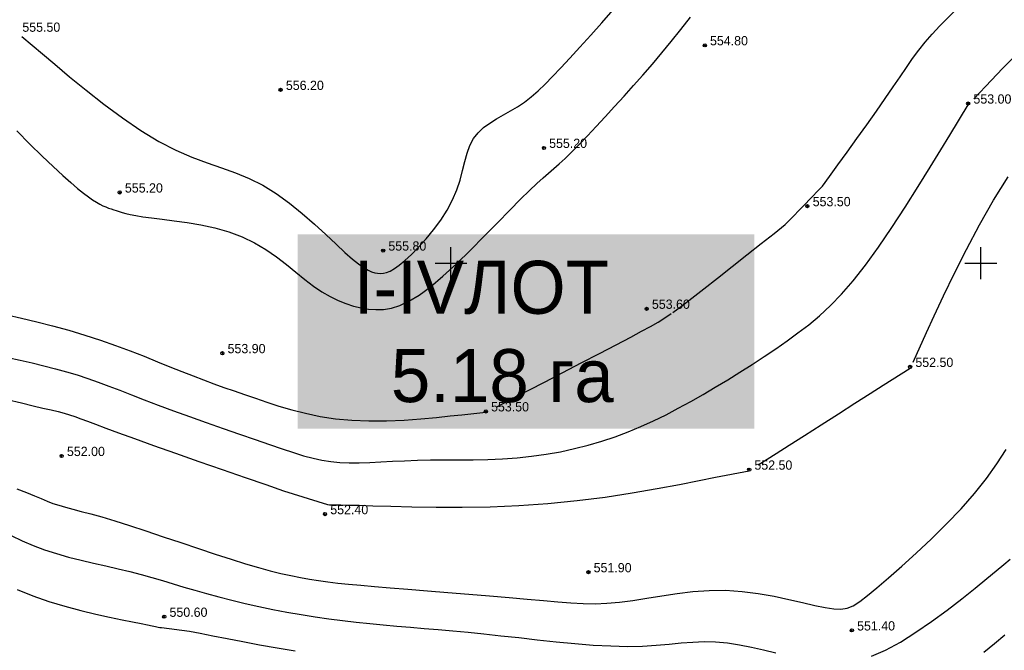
# Model space of a CAD drawing. Extents: x 0 to 361260, y 0 to 4201817.
# Tile 223 of 256: x 360159 to 360252, y 4200713 to 4200773. Entities that reach past the tile are written whole.
import ezdxf

# ---------------------------------------------------------------- set-up
doc = ezdxf.new("R2010")
doc.units = 0
doc.header["$LTSCALE"] = 0.5
doc.header["$MEASUREMENT"] = 0
doc.header["$PDMODE"] = 32
doc.header["$PDSIZE"] = 0.3
doc.linetypes.add('CONTI', pattern=[0])
for name, color, linetype in [('(00001)лот ранги', 7, 'Continuous'), ('(004) Точки рельефа', 7, 'Continuous'), ('GORIZDEFAULT', 32, 'CONTI'), ('PI_TTDEFAULT', 5, 'CONTI'), ('SETKR', 2, 'CONTI')]:
    doc.layers.add(name, color=color, linetype=linetype)
doc.styles.add('D-431', font='txt')

# ---------------------------------------------------------------- blocks, each defined once
blk = doc.blocks.new('BL_333')
at = {"color": 0}
for p, q in [((0, -1.5), (0, 1.5)), ((-1.5, 0), (1.5, 0))]:
    blk.add_line(p, q, dxfattribs=at)

msp = doc.modelspace()

# ---------------------------------------------------------------- linework, layer by layer
at = {"layer": 'GORIZDEFAULT', "color": 32}
for points in [[(360233.65, 4200755.82, 553.5), (360235.06, 4200757.27, 553.5), (360235.72, 4200758.18, 553.5), (360236.5, 4200759.27, 553.5), (360237.38, 4200760.47, 553.5), (360238.3, 4200761.76, 553.5), (360239.23, 4200763.06, 553.5), (360240.14, 4200764.34, 553.5), (360240.97, 4200765.54, 553.5), (360241.71, 4200766.62, 553.5), (360242.37, 4200767.59, 553.5), (360242.98, 4200768.47, 553.5), (360243.56, 4200769.3, 553.5), (360244.14, 4200770.08, 553.5), (360244.75, 4200770.84, 553.5), (360245.4, 4200771.61, 553.5), (360246.13, 4200772.4, 553.5), (360246.93, 4200773.22, 553.5), (360247.78, 4200774.06, 553.5), (360248.68, 4200774.91, 553.5), (360249.6, 4200775.78, 553.5), (360250.55, 4200776.67, 553.5), (360251.49, 4200777.57, 553.5), (360252.44, 4200778.48, 553.5)], [(360159.5, 4200771.4, 555.5), (360161.46, 4200769.74, 555.5), (360162.62, 4200768.76, 555.5), (360164.01, 4200767.59, 555.5), (360165.57, 4200766.32, 555.5), (360167.25, 4200765, 555.5), (360169, 4200763.71, 555.5), (360170.74, 4200762.51, 555.5), (360172.44, 4200761.48, 555.5), (360174.04, 4200760.65, 555.5), (360175.55, 4200760, 555.5), (360176.98, 4200759.47, 555.5), (360178.35, 4200759, 555.5), (360179.67, 4200758.52, 555.5), (360180.96, 4200758, 555.5), (360182.24, 4200757.36, 555.5), (360183.51, 4200756.57, 555.5), (360184.76, 4200755.66, 555.5), (360185.97, 4200754.68, 555.5), (360187.12, 4200753.68, 555.5), (360188.18, 4200752.7, 555.5), (360189.15, 4200751.8, 555.5), (360189.99, 4200751.02, 555.5), (360190.7, 4200750.39, 555.5), (360191.28, 4200749.92, 555.5), (360191.77, 4200749.58, 555.5), (360192.17, 4200749.34, 555.5), (360192.5, 4200749.19, 555.5), (360192.8, 4200749.1, 555.5), (360193.07, 4200749.05, 555.5), (360193.34, 4200749.03, 555.5), (360193.62, 4200749.04, 555.5), (360193.92, 4200749.11, 555.5), (360194.26, 4200749.25, 555.5), (360194.66, 4200749.48, 555.5), (360195.11, 4200749.8, 555.5), (360195.65, 4200750.25, 555.5), (360196.26, 4200750.82, 555.5), (360196.94, 4200751.51, 555.5), (360197.65, 4200752.29, 555.5), (360198.36, 4200753.15, 555.5), (360199.03, 4200754.06, 555.5), (360199.64, 4200755.01, 555.5), (360200.15, 4200755.96, 555.5), (360200.55, 4200756.91, 555.5), (360200.85, 4200757.84, 555.5), (360201.09, 4200758.74, 555.5), (360201.31, 4200759.59, 555.5), (360201.53, 4200760.39, 555.5), (360201.79, 4200761.11, 555.5), (360202.13, 4200761.76, 555.5), (360202.56, 4200762.31, 555.5), (360203.07, 4200762.79, 555.5), (360203.66, 4200763.22, 555.5), (360204.29, 4200763.61, 555.5), (360204.95, 4200763.98, 555.5), (360205.62, 4200764.36, 555.5), (360206.29, 4200764.76, 555.5), (360206.93, 4200765.2, 555.5), (360207.57, 4200765.69, 555.5), (360208.21, 4200766.25, 555.5), (360208.88, 4200766.88, 555.5), (360209.59, 4200767.6, 555.5), (360210.37, 4200768.42, 555.5), (360211.22, 4200769.34, 555.5), (360212.16, 4200770.38, 555.5), (360213.18, 4200771.5, 555.5), (360214.23, 4200772.68, 555.5), (360215.3, 4200773.9, 555.5)], [(360159.04, 4200762.48, 555), (360160.27, 4200761.22, 555), (360161.42, 4200760.1, 555), (360162.46, 4200759.11, 555), (360163.36, 4200758.28, 555), (360164.12, 4200757.6, 555), (360164.77, 4200757.05, 555), (360165.32, 4200756.6, 555), (360165.78, 4200756.25, 555), (360166.18, 4200755.97, 555), (360166.54, 4200755.75, 555), (360166.86, 4200755.57, 555), (360167.15, 4200755.42, 555), (360167.42, 4200755.3, 555), (360167.68, 4200755.2, 555), (360167.93, 4200755.12, 555), (360168.18, 4200755.04, 555), (360168.42, 4200754.96, 555), (360168.68, 4200754.87, 555), (360168.97, 4200754.78, 555), (360169.31, 4200754.69, 555), (360169.73, 4200754.58, 555), (360170.27, 4200754.48, 555), (360170.93, 4200754.37, 555), (360171.75, 4200754.26, 555), (360172.74, 4200754.14, 555), (360173.87, 4200754, 555), (360175.11, 4200753.82, 555), (360176.4, 4200753.6, 555), (360177.73, 4200753.32, 555), (360179.03, 4200752.95, 555), (360180.28, 4200752.49, 555), (360181.45, 4200751.93, 555), (360182.53, 4200751.28, 555), (360183.53, 4200750.58, 555), (360184.47, 4200749.86, 555), (360185.36, 4200749.14, 555), (360186.21, 4200748.46, 555), (360187.03, 4200747.84, 555), (360187.82, 4200747.3, 555), (360188.59, 4200746.85, 555), (360189.35, 4200746.48, 555), (360190.08, 4200746.18, 555), (360190.81, 4200745.95, 555), (360191.52, 4200745.79, 555), (360192.23, 4200745.67, 555), (360192.92, 4200745.62, 555), (360193.63, 4200745.63, 555), (360194.38, 4200745.75, 555), (360195.17, 4200746, 555), (360196.03, 4200746.4, 555), (360196.99, 4200746.99, 555), (360198.06, 4200747.77, 555), (360199.24, 4200748.78, 555), (360200.52, 4200749.95, 555), (360201.83, 4200751.22, 555), (360203.14, 4200752.53, 555), (360204.39, 4200753.81, 555), (360205.55, 4200755, 555), (360206.57, 4200756.03, 555), (360207.41, 4200756.86, 555), (360208.11, 4200757.51, 555), (360208.7, 4200758.04, 555), (360209.21, 4200758.49, 555), (360209.7, 4200758.92, 555), (360210.2, 4200759.36, 555), (360210.76, 4200759.87, 555), (360211.39, 4200760.49, 555), (360212.1, 4200761.21, 555), (360212.87, 4200762.01, 555), (360213.69, 4200762.88, 555), (360214.55, 4200763.81, 555), (360215.44, 4200764.77, 555), (360216.33, 4200765.75, 555), (360217.22, 4200766.75, 555), (360218.11, 4200767.75, 555), (360219.01, 4200768.78, 555), (360219.9, 4200769.83, 555), (360220.79, 4200770.91, 555), (360221.7, 4200772.04, 555), (360222.61, 4200773.21, 555)], [(360249.32, 4200765.5, 553), (360251.01, 4200767.28, 553), (360252.05, 4200768.36, 553), (360253.29, 4200769.63, 553)], [(360158.19, 4200741.11, 553), (360159.35, 4200740.84, 553), (360160.49, 4200740.58, 553), (360161.59, 4200740.31, 553), (360162.67, 4200740.04, 553), (360163.71, 4200739.75, 553), (360164.73, 4200739.45, 553), (360165.72, 4200739.12, 553), (360166.71, 4200738.78, 553), (360167.71, 4200738.4, 553), (360168.75, 4200738, 553), (360169.86, 4200737.57, 553), (360171.05, 4200737.11, 553), (360172.36, 4200736.61, 553), (360173.8, 4200736.08, 553), (360175.33, 4200735.52, 553), (360176.91, 4200734.96, 553), (360178.5, 4200734.4, 553), (360180.05, 4200733.86, 553), (360181.52, 4200733.35, 553), (360182.88, 4200732.89, 553), (360184.07, 4200732.48, 553), (360185.14, 4200732.13, 553), (360186.09, 4200731.83, 553), (360186.98, 4200731.6, 553), (360187.82, 4200731.41, 553), (360188.65, 4200731.28, 553), (360189.5, 4200731.19, 553), (360190.39, 4200731.16, 553), (360191.34, 4200731.16, 553), (360192.33, 4200731.2, 553), (360193.37, 4200731.25, 553), (360194.47, 4200731.31, 553), (360195.62, 4200731.36, 553), (360196.83, 4200731.41, 553), (360198.08, 4200731.43, 553), (360199.39, 4200731.44, 553), (360200.72, 4200731.44, 553), (360202.09, 4200731.45, 553), (360203.47, 4200731.48, 553), (360204.85, 4200731.54, 553), (360206.24, 4200731.64, 553), (360207.61, 4200731.78, 553), (360208.97, 4200731.97, 553), (360210.32, 4200732.21, 553), (360211.64, 4200732.5, 553), (360212.95, 4200732.83, 553), (360214.23, 4200733.2, 553), (360215.49, 4200733.62, 553), (360216.72, 4200734.08, 553), (360217.92, 4200734.59, 553), (360219.11, 4200735.13, 553), (360220.29, 4200735.7, 553), (360221.45, 4200736.31, 553), (360222.62, 4200736.95, 553), (360223.78, 4200737.61, 553), (360224.94, 4200738.29, 553), (360226.11, 4200739, 553), (360227.27, 4200739.72, 553), (360228.41, 4200740.45, 553), (360229.54, 4200741.19, 553), (360230.64, 4200741.93, 553), (360231.71, 4200742.67, 553), (360232.74, 4200743.42, 553), (360233.76, 4200744.19, 553), (360234.77, 4200745.04, 553), (360235.8, 4200745.99, 553), (360236.85, 4200747.07, 553), (360237.95, 4200748.33, 553), (360239.11, 4200749.8, 553), (360240.34, 4200751.5, 553), (360241.61, 4200753.36, 553), (360242.87, 4200755.29, 553), (360244.09, 4200757.22, 553), (360245.22, 4200759.05, 553), (360246.23, 4200760.7, 553), (360247.07, 4200762.09, 553), (360248.8, 4200764.93, 553)], [(360243.62, 4200740.65, 552.5), (360244.88, 4200743.47, 552.5), (360245.6, 4200745.04, 552.5), (360246.48, 4200746.93, 552.5), (360247.5, 4200749.04, 552.5), (360248.64, 4200751.3, 552.5), (360249.88, 4200753.63, 552.5), (360251.2, 4200755.94, 552.5), (360252.58, 4200758.15, 552.5)], [(360220.93, 4200745.35, 553.5), (360221.74, 4200745.95, 553.5), (360222.72, 4200746.71, 553.5), (360223.85, 4200747.58, 553.5), (360225.14, 4200748.59, 553.5), (360226.52, 4200749.67, 553.5), (360227.92, 4200750.77, 553.5), (360229.27, 4200751.84, 553.5), (360230.5, 4200752.81, 553.5), (360231.54, 4200753.64, 553.5), (360233.63, 4200755.8, 553.5)], [(360158.13, 4200745.13, 553.5), (360159.48, 4200744.82, 553.5), (360160.91, 4200744.47, 553.5), (360162.41, 4200744.08, 553.5), (360163.94, 4200743.67, 553.5), (360165.46, 4200743.22, 553.5), (360166.93, 4200742.73, 553.5), (360168.35, 4200742.23, 553.5), (360169.73, 4200741.72, 553.5), (360171.04, 4200741.21, 553.5), (360172.29, 4200740.7, 553.5), (360173.48, 4200740.22, 553.5), (360174.61, 4200739.77, 553.5), (360175.66, 4200739.36, 553.5), (360176.66, 4200738.98, 553.5), (360177.63, 4200738.62, 553.5), (360178.58, 4200738.28, 553.5), (360179.53, 4200737.94, 553.5), (360180.51, 4200737.6, 553.5), (360181.54, 4200737.25, 553.5), (360182.62, 4200736.88, 553.5), (360183.77, 4200736.51, 553.5), (360184.98, 4200736.16, 553.5), (360186.28, 4200735.83, 553.5), (360187.65, 4200735.54, 553.5), (360189.1, 4200735.32, 553.5), (360190.64, 4200735.17, 553.5), (360192.26, 4200735.11, 553.5), (360193.92, 4200735.12, 553.5), (360195.57, 4200735.19, 553.5), (360197.15, 4200735.31, 553.5), (360198.62, 4200735.44, 553.5), (360199.93, 4200735.58, 553.5), (360201.02, 4200735.7, 553.5), (360203.29, 4200735.95, 553.5)], [(360204.31, 4200736.45, 553.5), (360206.06, 4200737.35, 553.5), (360207.36, 4200738.02, 553.5), (360208.88, 4200738.81, 553.5), (360210.56, 4200739.68, 553.5), (360212.29, 4200740.59, 553.5), (360214, 4200741.47, 553.5), (360215.58, 4200742.3, 553.5), (360216.96, 4200743.02, 553.5), (360217.99, 4200743.57, 553.5), (360218.83, 4200744.03, 553.5), (360219.54, 4200744.44, 553.5), (360220.17, 4200744.83, 553.5), (360220.78, 4200745.25, 553.5)], [(360228.98, 4200730.96, 552.5), (360230.69, 4200732.04, 552.5), (360231.92, 4200732.82, 552.5), (360233.36, 4200733.74, 552.5), (360234.93, 4200734.75, 552.5), (360236.55, 4200735.78, 552.5), (360238.12, 4200736.79, 552.5), (360239.56, 4200737.71, 552.5), (360240.79, 4200738.49, 552.5), (360243.32, 4200740.1, 552.5)], [(360158.13, 4200737.14, 552.5), (360159.46, 4200736.82, 552.5), (360160.57, 4200736.55, 552.5), (360161.49, 4200736.33, 552.5), (360162.27, 4200736.15, 552.5), (360162.92, 4200735.99, 552.5), (360163.49, 4200735.83, 552.5), (360164.01, 4200735.68, 552.5), (360164.51, 4200735.52, 552.5), (360165.06, 4200735.32, 552.5), (360165.69, 4200735.09, 552.5), (360166.45, 4200734.8, 552.5), (360167.42, 4200734.44, 552.5), (360168.62, 4200734, 552.5), (360170.12, 4200733.45, 552.5), (360171.94, 4200732.8, 552.5), (360174, 4200732.07, 552.5), (360176.19, 4200731.3, 552.5), (360178.42, 4200730.53, 552.5), (360180.57, 4200729.78, 552.5), (360182.53, 4200729.1, 552.5), (360184.21, 4200728.52, 552.5), (360188.36, 4200727.22, 552.5), (360188.53, 4200727.21, 552.5), (360188.75, 4200727.2, 552.5), (360189.09, 4200727.2, 552.5), (360189.6, 4200727.19, 552.5), (360190.32, 4200727.17, 552.5), (360191.32, 4200727.15, 552.5), (360192.64, 4200727.11, 552.5), (360194.32, 4200727.06, 552.5), (360196.32, 4200727.01, 552.5), (360198.59, 4200726.98, 552.5), (360201.06, 4200726.98, 552.5), (360203.69, 4200727.02, 552.5), (360206.4, 4200727.13, 552.5), (360209.15, 4200727.32, 552.5), (360211.89, 4200727.59, 552.5), (360214.55, 4200727.93, 552.5), (360217.08, 4200728.32, 552.5), (360219.44, 4200728.73, 552.5), (360221.57, 4200729.13, 552.5), (360223.43, 4200729.49, 552.5), (360224.95, 4200729.8, 552.5), (360228.12, 4200730.42, 552.5), (360228.14, 4200730.43, 552.5)], [(360159.02, 4200728.7, 551.5), (360159.94, 4200728.35, 551.5), (360160.69, 4200728.05, 551.5), (360161.33, 4200727.78, 551.5), (360161.89, 4200727.54, 551.5), (360162.44, 4200727.33, 551.5), (360163.01, 4200727.15, 551.5), (360163.63, 4200726.97, 551.5), (360164.32, 4200726.79, 551.5), (360165.11, 4200726.58, 551.5), (360166.01, 4200726.34, 551.5), (360167.06, 4200726.05, 551.5), (360168.28, 4200725.68, 551.5), (360169.67, 4200725.24, 551.5), (360171.21, 4200724.74, 551.5), (360172.83, 4200724.19, 551.5), (360174.5, 4200723.63, 551.5), (360176.16, 4200723.07, 551.5), (360177.76, 4200722.54, 551.5), (360179.26, 4200722.06, 551.5), (360180.61, 4200721.64, 551.5), (360181.83, 4200721.28, 551.5), (360182.94, 4200720.98, 551.5), (360183.95, 4200720.73, 551.5), (360184.9, 4200720.52, 551.5), (360185.79, 4200720.34, 551.5), (360186.65, 4200720.19, 551.5), (360187.51, 4200720.06, 551.5), (360188.38, 4200719.94, 551.5), (360189.32, 4200719.82, 551.5), (360190.34, 4200719.72, 551.5), (360191.48, 4200719.61, 551.5), (360192.77, 4200719.49, 551.5), (360194.25, 4200719.37, 551.5), (360195.93, 4200719.23, 551.5), (360197.77, 4200719.09, 551.5), (360199.71, 4200718.93, 551.5), (360201.68, 4200718.77, 551.5), (360203.62, 4200718.62, 551.5), (360205.48, 4200718.46, 551.5), (360207.2, 4200718.31, 551.5), (360208.72, 4200718.17, 551.5), (360210.08, 4200718.04, 551.5), (360211.32, 4200717.95, 551.5), (360212.47, 4200717.89, 551.5), (360213.59, 4200717.87, 551.5), (360214.72, 4200717.91, 551.5), (360215.89, 4200718.01, 551.5), (360217.15, 4200718.18, 551.5), (360218.48, 4200718.39, 551.5), (360219.88, 4200718.62, 551.5), (360221.33, 4200718.83, 551.5), (360222.83, 4200719.01, 551.5), (360224.36, 4200719.12, 551.5), (360225.91, 4200719.13, 551.5), (360227.46, 4200719.03, 551.5), (360229, 4200718.83, 551.5), (360230.48, 4200718.57, 551.5), (360231.88, 4200718.28, 551.5), (360233.17, 4200717.98, 551.5), (360234.32, 4200717.71, 551.5), (360235.31, 4200717.5, 551.5), (360236.11, 4200717.38, 551.5), (360236.78, 4200717.35, 551.5), (360237.37, 4200717.45, 551.5), (360237.95, 4200717.68, 551.5), (360238.57, 4200718.07, 551.5), (360239.29, 4200718.63, 551.5), (360240.18, 4200719.37, 551.5), (360241.27, 4200720.31, 551.5), (360242.53, 4200721.41, 551.5), (360243.9, 4200722.65, 551.5), (360245.33, 4200723.99, 551.5), (360246.76, 4200725.4, 551.5), (360248.14, 4200726.83, 551.5), (360249.41, 4200728.27, 551.5), (360250.53, 4200729.67, 551.5), (360251.52, 4200731.05, 551.5), (360252.38, 4200732.41, 551.5)], [(360158.5, 4200724.29, 551), (360159.53, 4200723.81, 551), (360160.57, 4200723.37, 551), (360161.64, 4200722.96, 551), (360162.76, 4200722.59, 551), (360163.92, 4200722.26, 551), (360165.09, 4200721.97, 551), (360166.27, 4200721.69, 551), (360167.44, 4200721.43, 551), (360168.59, 4200721.17, 551), (360169.7, 4200720.9, 551), (360170.75, 4200720.63, 551), (360171.77, 4200720.34, 551), (360172.77, 4200720.05, 551), (360173.77, 4200719.75, 551), (360174.78, 4200719.44, 551), (360175.83, 4200719.13, 551), (360176.92, 4200718.82, 551), (360178.09, 4200718.51, 551), (360179.31, 4200718.2, 551), (360180.57, 4200717.9, 551), (360181.87, 4200717.61, 551), (360183.19, 4200717.33, 551), (360184.52, 4200717.08, 551), (360185.85, 4200716.84, 551), (360187.17, 4200716.64, 551), (360188.47, 4200716.45, 551), (360189.77, 4200716.29, 551), (360191.05, 4200716.14, 551), (360192.33, 4200716, 551), (360193.61, 4200715.88, 551), (360194.89, 4200715.76, 551), (360196.17, 4200715.65, 551), (360197.47, 4200715.54, 551), (360198.8, 4200715.43, 551), (360200.18, 4200715.3, 551), (360201.61, 4200715.17, 551), (360203.11, 4200715.02, 551), (360204.7, 4200714.85, 551), (360206.39, 4200714.67, 551), (360208.14, 4200714.47, 551), (360209.91, 4200714.28, 551), (360211.69, 4200714.11, 551), (360213.43, 4200713.97, 551), (360215.09, 4200713.88, 551), (360216.64, 4200713.84, 551), (360218.07, 4200713.87, 551), (360219.37, 4200713.95, 551), (360220.58, 4200714.06, 551), (360221.72, 4200714.17, 551), (360222.81, 4200714.25, 551), (360223.89, 4200714.3, 551), (360224.97, 4200714.28, 551), (360226.08, 4200714.17, 551), (360227.21, 4200713.99, 551), (360228.35, 4200713.76, 551), (360229.5, 4200713.5, 551), (360230.65, 4200713.22, 551)], [(360239.67, 4200712.93, 551), (360240.99, 4200713.49, 551), (360242.4, 4200714.25, 551), (360243.87, 4200715.17, 551), (360245.35, 4200716.19, 551), (360246.81, 4200717.27, 551), (360248.19, 4200718.34, 551), (360249.45, 4200719.34, 551), (360250.55, 4200720.24, 551), (360251.45, 4200720.98, 551), (360252.18, 4200721.58, 551), (360252.77, 4200722.07, 551)], [(360159.05, 4200719.22, 550.5), (360160.54, 4200718.62, 550.5), (360162.05, 4200718.09, 550.5), (360163.57, 4200717.63, 550.5), (360165.06, 4200717.23, 550.5), (360166.48, 4200716.89, 550.5), (360167.79, 4200716.6, 550.5), (360168.96, 4200716.36, 550.5), (360169.96, 4200716.16, 550.5), (360170.75, 4200716, 550.5), (360171.35, 4200715.88, 550.5), (360171.8, 4200715.78, 550.5), (360172.13, 4200715.71, 550.5), (360172.36, 4200715.66, 550.5), (360172.53, 4200715.63, 550.5), (360172.67, 4200715.62, 550.5), (360175.33, 4200715.28, 550.5), (360176.33, 4200715.09, 550.5), (360177.53, 4200714.85, 550.5), (360178.88, 4200714.58, 550.5), (360180.36, 4200714.3, 550.5), (360181.94, 4200714, 550.5), (360183.59, 4200713.7, 550.5), (360185.28, 4200713.43, 550.5)], [(360250.28, 4200713.3, 550.5), (360251.28, 4200714.11, 550.5), (360252.27, 4200714.94, 550.5)]]:
    msp.add_polyline3d(points, dxfattribs=at)
at = {"layer": 'PI_TTDEFAULT', "color": 5}
for p in [(360223.95, 4200770.55, 554.8), (360183.92, 4200766.35, 556.2), (360248.8, 4200765.06, 553), (360208.77, 4200760.87, 555.2), (360168.74, 4200756.67, 555.2), (360233.63, 4200755.38, 553.5), (360193.6, 4200751.18, 555.8), (360218.46, 4200745.69, 553.6), (360178.43, 4200741.5, 553.9), (360243.32, 4200740.21, 552.5), (360203.29, 4200736.01, 553.5), (360163.26, 4200731.81, 552), (360228.14, 4200730.52, 552.5), (360188.11, 4200726.32, 552.4), (360212.97, 4200720.84, 551.9), (360172.94, 4200716.64, 550.6), (360237.83, 4200715.35, 551.4)]:
    msp.add_point(p, dxfattribs=at)

# ---------------------------------------------------------------- block references
at = {"layer": 'SETKR', "color": 92}
for p in [(360200, 4200750), (360250, 4200750)]:
    msp.add_blockref('BL_333', p, dxfattribs=at)

# ---------------------------------------------------------------- texts
at = {"layer": '(00001)лот ранги', "color": 31, "linetype": 'Continuous', "lineweight": 30, "ltscale": 3, "true_color": 0xffc2ad, "insert": (360188.029, 4200750.221), "char_height": 5, "attachment_point": 1, "bg_fill": 1, "box_fill_scale": 1.5, "bg_fill_color": 7, "bg_fill_true_color": 16777215, "bg_fill_transparency": 0}
msp.add_mtext_dynamic_manual_height_columns('\\pi2.79955;{\\C256;I-IVЛОТ\\P\\pi6.29562;5.18 га}', width=38.09909, gutter_width=10, heights=[0], dxfattribs=at)
at = {"layer": '(004) Точки рельефа', "style": 'D-431'}
for s, p in [('555.50', (360159.55, 4200771.83)), ('554.80', (360224.44, 4200770.55)), ('556.20', (360184.42, 4200766.34)), ('553.00', (360249.3, 4200765.05)), ('555.20', (360209.26, 4200760.87)), ('555.20', (360169.23, 4200756.66)), ('553.50', (360234.13, 4200755.37)), ('555.80', (360194.09, 4200751.18)), ('553.60', (360218.96, 4200745.69)), ('553.90', (360178.92, 4200741.5)), ('552.50', (360243.82, 4200740.2)), ('553.50', (360203.78, 4200736.01)), ('552.00', (360163.76, 4200731.8)), ('552.50', (360228.63, 4200730.51)), ('552.40', (360188.61, 4200726.31)), ('551.90', (360213.46, 4200720.83)), ('550.60', (360173.44, 4200716.63)), ('551.40', (360238.32, 4200715.34))]:
    msp.add_text(s, height=0.875, dxfattribs=at).set_placement(p)

doc.saveas('drawing.dxf')
